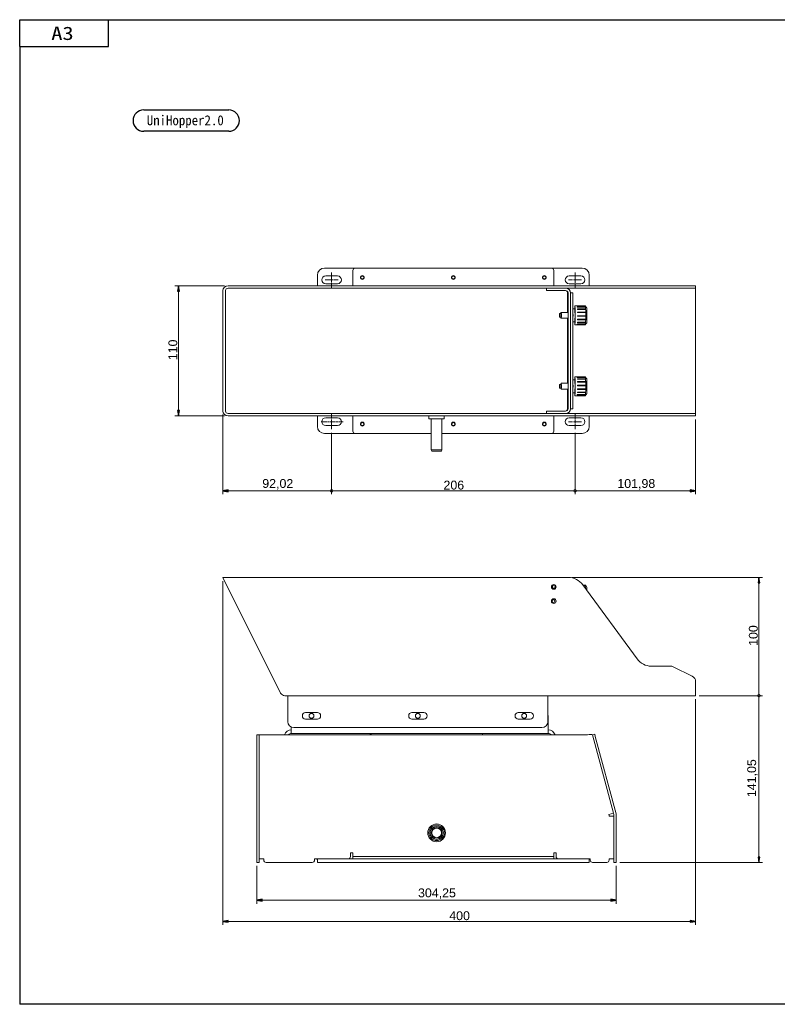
# Model space of a CAD drawing. Header units: millimetres. Extents: x 31 to 1284, y 4 to 863.
# Tile 1 of 5: x 31 to 672, y 30 to 863. Entities that reach past the tile are written whole.
import ezdxf
from ezdxf.enums import TextEntityAlignment as Align

# ---------------------------------------------------------------- set-up
doc = ezdxf.new("R2010")
doc.units = ezdxf.units.MM
doc.header["$LTSCALE"] = 3
doc.linetypes.add('CHAIN', pattern=[0.3543, 0.2362, -0.0295, 0.0591, -0.0295])
doc.linetypes.add('HIDDEN', pattern=[9.525, 6.35, -3.175])
doc.layers.get('0').update_dxf_attribs({"lineweight": 15})
for name, color, linetype, lineweight in [('2', 2, 'HIDDEN', 13), ('Dimension (ISO)', 7, 'Continuous', 25), ('Sketch Geometry (ISO)', 7, 'Continuous', 25), ('Symbol (ISO)', 7, 'Continuous', 25), ('가시적 모서리(ISO)', 7, 'Continuous', 18), ('중심 선(ISO)', 1, 'CHAIN', 15)]:
    doc.layers.add(name, color=color, linetype=linetype, lineweight=lineweight)
doc.styles.add('HALGULFONT1_239', font='BatangChe.ttf')
doc.styles.add('HC-TECH', font='arial.ttf')
doc.styles.add('Text Style149', font='BatangChe.ttf')
doc.styles.add('Text Style227', font='BatangChe.ttf')
doc.styles.add('Text Style243', font='BatangChe.ttf', dxfattribs={"width": 0.8})
doc.styles.add('Text Style266', font='BatangChe.ttf', dxfattribs={"width": 1.3})
doc.styles.add('Text Style278', font='BatangChe.ttf')
doc.styles.add('Text Style299', font='txt')
doc.styles.add('Text Style412', font='BatangChe.ttf')
doc.dimstyles.new('HC-TECH', dxfattribs={"dimscale": 3, "dimtxt": 2.5, "dimasz": 1.5, "dimexe": 1, "dimexo": 1, "dimgap": 0.3, "dimtad": 1, "dimtoh": 1, "dimrnd": 1e-08, "dimtxsty": 'HC-TECH', "dimblk": 'Filled-1', "dimcen": 0.09, "dimdle": 8, "dimclrd": 150, "dimclre": 150, "dimclrt": 196, "dimadec": 1, "dimazin": 3, "dimtfac": 0.72, "dimtmove": 0, "dimatfit": 3, "dimldrblk": 'Filled-2', "dimfxl": 0, "dimtolj": 1, "dimlwd": 5, "dimlwe": 5, "dimarcsym": 0})

# ---------------------------------------------------------------- blocks, each defined once
blk = doc.blocks.new('Title Blocks ISO')
at = {"color": 7, "linetype": 'Continuous', "lineweight": 30}
for p, q in [((42.29, 273.71), (42.29, 281.23)), ((17.2, 273.71), (42.29, 273.71))]:
    blk.add_line(p, q, dxfattribs=at)
at = {"layer": 'Sketch Geometry (ISO)'}
for p, q in [((17.2, 281.23), (415.65, 281.23)), ((17.2, 273.71), (17.2, 281.23)), ((17.2, 273.71), (17.2, 3.57)), ((52.18, 255.78), (76.18, 255.78)), ((76.18, 249.78), (52.18, 249.78)), ((242.91, 3.57), (17.2, 3.57))]:
    blk.add_line(p, q, dxfattribs=at)
for centre, start, end in [((52.18, 252.78), 90, 180), ((76.18, 252.78), 0, 90), ((52.18, 252.78), 180, 270), ((76.18, 252.78), 270, 0)]:
    blk.add_arc(centre, 3, start, end, dxfattribs=at)
for tag, height, style, p in [('TITLE', 2.79, 'Text Style278', (358.94, 44.42)), ('CATEGORY', 2, 'Text Style149', (372.42, 32.36))]:
    blk.add_attdef(tag, text='', height=height, dxfattribs=dict(style=style)).set_placement(p, align=Align.TOP_LEFT)
for tag, p, height, style in [('부품_번호_001', (372.08, 36.1), 1.99, 'Text Style412'), ('시트_수_001', (349.84, 7.16), 1.88, 'HALGULFONT1_239'), ('시트_번호_001', (360.34, 7.21), 1.88, 'HALGULFONT1_239')]:
    blk.add_attdef(tag, p, '', height=height, dxfattribs=dict(style=style))
at = {"style": 'Text Style243', "width": 0.8}
for tag, p in [('작성_날짜_001', (352.22, 16.27)), ('PROJECT_001', (379.49, 16.27))]:
    blk.add_attdef(tag, p, '', height=1.86, dxfattribs=at)
at = {"layer": '2', "style": 'Text Style266', "width": 1.3}
blk.add_text('A3', height=3.763, dxfattribs=at).set_placement((26.11, 275.51))
at = {"layer": 'Symbol (ISO)', "color": 7}
for tag, p, height, style in [('STOCK_NUMBER_001', (53.05, 251.47), 2.8, 'Text Style227'), ('STOCK_NUMBER_001', (278.26, 19.93), 2.5, 'Text Style299'), ('질량\\P3;_001', (325.39, 15.11), 2, 'Text Style149')]:
    blk.add_attdef(tag, p, '', height=height, dxfattribs=dict(at, style=style))
at = {"layer": 'Symbol (ISO)', "color": 7, "style": 'Text Style149'}
blk.add_attdef('재질', text='', height=2, dxfattribs=at).set_placement((295.49, 17.37), align=Align.TOP_LEFT)
blk = doc.blocks.new('Filled-1')
at = {"color": 0}
for p, q in [((0, 0), (-1, 0.17)), ((-1, 0.17), (-1, -0.17)), ((-1, 0), (0, 0)), ((-1, -0.17), (0, 0))]:
    blk.add_line(p, q, dxfattribs=at)
at = {"color": 0, "flags": 128}
blk.add_lwpolyline([(-1, -0.17), (0, 0)], dxfattribs=at)
at = {"color": 0}
blk.add_solid([(-1, -0.17), (0, 0), (-1, 0.17), (-1, -0.17)], dxfattribs=at)
blk = doc.blocks.new('*D20')
at = {"layer": 'Defpoints', "color": 0, "linetype": 'Continuous'}
for p in [(231.12, 150.05), (535.37, 150.05), (535.37, 118.13)]:
    blk.add_point(p, dxfattribs=at)
at = {"layer": 'Dimension (ISO)', "color": 150, "linetype": 'Continuous', "lineweight": 5}
for p, q in [((231.12, 147.05), (231.12, 115.13)), ((535.37, 147.05), (535.37, 115.13)), ((235.62, 118.13), (530.87, 118.13))]:
    blk.add_line(p, q, dxfattribs=at)
at = {"layer": 'Dimension (ISO)', "color": 150, "linetype": 'Continuous', "lineweight": 5, "xscale": 4.5, "yscale": 4.5, "zscale": 4.5, "rotation": 180}
blk.add_blockref('Filled-1', (231.12, 118.13), dxfattribs=at)
at = {"layer": 'Dimension (ISO)', "color": 150, "linetype": 'Continuous', "lineweight": 5, "xscale": 4.5, "yscale": 4.5, "zscale": 4.5}
blk.add_blockref('Filled-1', (535.37, 118.13), dxfattribs=at)
at = {"layer": 'Dimension (ISO)', "color": 196, "linetype": 'Continuous', "lineweight": 9, "insert": (367.65, 128.04), "char_height": 7.5, "attachment_point": 1, "style": 'HC-TECH'}
blk.add_mtext('\\A1;304,25', dxfattribs=at)
blk = doc.blocks.new('Filled-2')
at = {"color": 0}
for p, q in [((0, 0), (-1, 0.25)), ((-1, 0.25), (-1, -0.25)), ((-1, 0), (0, 0)), ((-1, -0.25), (0, 0))]:
    blk.add_line(p, q, dxfattribs=at)
at = {"color": 0, "flags": 128}
blk.add_lwpolyline([(-1, -0.25), (0, 0)], dxfattribs=at)
at = {"color": 0}
blk.add_solid([(-1, -0.25), (0, 0), (-1, 0.25), (-1, -0.25)], dxfattribs=at)
blk = doc.blocks.new('*D21')
at = {"layer": 'Defpoints', "color": 0, "linetype": 'Continuous'}
for p in [(202.49, 391.1), (602.49, 291.1), (202.49, 100.14)]:
    blk.add_point(p, dxfattribs=at)
at = {"layer": 'Dimension (ISO)', "color": 150, "linetype": 'Continuous', "lineweight": 5}
for p, q in [((202.49, 388.1), (202.49, 97.14)), ((602.49, 288.1), (602.49, 97.14)), ((597.99, 100.14), (206.99, 100.14))]:
    blk.add_line(p, q, dxfattribs=at)
at = {"layer": 'Dimension (ISO)', "color": 150, "linetype": 'Continuous', "lineweight": 5, "xscale": 4.5, "yscale": 4.5, "zscale": 4.5, "rotation": 180}
blk.add_blockref('Filled-1', (202.49, 100.14), dxfattribs=at)
at = {"layer": 'Dimension (ISO)', "color": 150, "linetype": 'Continuous', "lineweight": 5, "xscale": 4.5, "yscale": 4.5, "zscale": 4.5}
blk.add_blockref('Filled-1', (602.49, 100.14), dxfattribs=at)
at = {"layer": 'Dimension (ISO)', "color": 196, "linetype": 'Continuous', "lineweight": 9, "insert": (394.06, 108.7), "char_height": 7.5, "attachment_point": 1, "style": 'HC-TECH'}
blk.add_mtext('\\A1;400', dxfattribs=at)
blk = doc.blocks.new('_DotSmall')
at = {"color": 0, "linetype": 'ByBlock', "const_width": 0.5}
blk.add_lwpolyline([(-0.0625, 0, 1), (0.0625, 0, 1)], format="xyb", close=True, dxfattribs=at)
blk = doc.blocks.new('*D22')
at = {"layer": 'Defpoints', "color": 0, "linetype": 'Continuous'}
for p in [(202.49, 531.85), (294.51, 516.55), (294.51, 464.44)]:
    blk.add_point(p, dxfattribs=at)
at = {"layer": 'Dimension (ISO)', "color": 150, "linetype": 'Continuous', "lineweight": 5}
for p, q in [((202.49, 528.85), (202.49, 461.44)), ((294.51, 513.55), (294.51, 461.44)), ((206.99, 464.44), (294.51, 464.44))]:
    blk.add_line(p, q, dxfattribs=at)
at = {"layer": 'Dimension (ISO)', "color": 150, "linetype": 'Continuous', "lineweight": 5, "xscale": 4.5, "yscale": 4.5, "zscale": 4.5, "rotation": 180}
blk.add_blockref('Filled-1', (202.49, 464.44), dxfattribs=at)
at = {"layer": 'Dimension (ISO)', "color": 150, "linetype": 'Continuous', "lineweight": 5, "xscale": 4.5, "yscale": 4.5, "zscale": 4.5}
blk.add_blockref('_DotSmall', (294.51, 464.44), dxfattribs=at)
at = {"layer": 'Dimension (ISO)', "color": 196, "linetype": 'Continuous', "lineweight": 9, "insert": (235.85, 474.36), "char_height": 7.5, "attachment_point": 1, "style": 'HC-TECH'}
blk.add_mtext('\\A1;92,02', dxfattribs=at)
blk = doc.blocks.new('*D24')
at = {"layer": 'Defpoints', "color": 0, "linetype": 'Continuous'}
for p in [(294.51, 516.55), (500.51, 516.55), (500.51, 464.44)]:
    blk.add_point(p, dxfattribs=at)
at = {"layer": 'Dimension (ISO)', "color": 150, "linetype": 'Continuous', "lineweight": 5}
for p, q in [((294.51, 513.55), (294.51, 461.44)), ((500.51, 513.55), (500.51, 461.44)), ((294.51, 464.44), (500.51, 464.44))]:
    blk.add_line(p, q, dxfattribs=at)
at = {"layer": 'Dimension (ISO)', "color": 150, "linetype": 'Continuous', "lineweight": 5, "xscale": 4.5, "yscale": 4.5, "zscale": 4.5, "rotation": 180}
blk.add_blockref('_DotSmall', (294.51, 464.44), dxfattribs=at)
at = {"layer": 'Dimension (ISO)', "color": 150, "linetype": 'Continuous', "lineweight": 5, "xscale": 4.5, "yscale": 4.5, "zscale": 4.5}
blk.add_blockref('_DotSmall', (500.51, 464.44), dxfattribs=at)
at = {"layer": 'Dimension (ISO)', "color": 196, "linetype": 'Continuous', "lineweight": 9, "insert": (389.19, 473), "char_height": 7.5, "attachment_point": 1, "style": 'HC-TECH'}
blk.add_mtext('\\A1;206', dxfattribs=at)
blk = doc.blocks.new('*D25')
at = {"layer": 'Defpoints', "color": 0, "linetype": 'Continuous'}
for p in [(602.49, 527.85), (500.51, 516.55), (602.49, 464.44)]:
    blk.add_point(p, dxfattribs=at)
at = {"layer": 'Dimension (ISO)', "color": 150, "linetype": 'Continuous', "lineweight": 5}
for p, q in [((602.49, 524.85), (602.49, 461.44)), ((500.51, 513.55), (500.51, 461.44)), ((500.51, 464.44), (597.99, 464.44))]:
    blk.add_line(p, q, dxfattribs=at)
at = {"layer": 'Dimension (ISO)', "color": 150, "linetype": 'Continuous', "lineweight": 5, "xscale": 4.5, "yscale": 4.5, "zscale": 4.5, "rotation": 180}
blk.add_blockref('_DotSmall', (500.51, 464.44), dxfattribs=at)
at = {"layer": 'Dimension (ISO)', "color": 150, "linetype": 'Continuous', "lineweight": 5, "xscale": 4.5, "yscale": 4.5, "zscale": 4.5}
blk.add_blockref('Filled-1', (602.49, 464.44), dxfattribs=at)
at = {"layer": 'Dimension (ISO)', "color": 196, "linetype": 'Continuous', "lineweight": 9, "insert": (536.31, 474.36), "char_height": 7.5, "attachment_point": 1, "style": 'HC-TECH'}
blk.add_mtext('\\A1;101,98', dxfattribs=at)
blk = doc.blocks.new('*D26')
at = {"layer": 'Defpoints', "color": 0, "linetype": 'Continuous'}
for p in [(164.96, 637.85), (206.96, 637.85), (206.96, 527.85)]:
    blk.add_point(p, dxfattribs=at)
at = {"layer": 'Dimension (ISO)', "color": 150, "linetype": 'Continuous', "lineweight": 5}
for p, q in [((203.96, 637.85), (161.96, 637.85)), ((164.96, 532.35), (164.96, 633.35)), ((203.96, 527.85), (161.96, 527.85))]:
    blk.add_line(p, q, dxfattribs=at)
at = {"layer": 'Dimension (ISO)', "color": 150, "linetype": 'Continuous', "lineweight": 5, "xscale": 4.5, "yscale": 4.5, "zscale": 4.5}
for p, rotation in [((164.96, 637.85), 90), ((164.96, 527.85), 270)]:
    blk.add_blockref('Filled-1', p, dxfattribs=dict(at, rotation=rotation))
at = {"layer": 'Dimension (ISO)', "color": 196, "linetype": 'Continuous', "lineweight": 9, "insert": (156.4, 574.9), "char_height": 7.5, "attachment_point": 1, "rotation": 90, "style": 'HC-TECH'}
blk.add_mtext('\\A1;110', dxfattribs=at)
blk = doc.blocks.new('*D29')
at = {"layer": 'Defpoints', "color": 0, "linetype": 'Continuous'}
for p in [(602.49, 291.1), (656.13, 291.1), (535.37, 150.05)]:
    blk.add_point(p, dxfattribs=at)
at = {"layer": 'Dimension (ISO)', "color": 150, "linetype": 'Continuous', "lineweight": 5}
for p, q in [((605.49, 291.1), (659.13, 291.1)), ((656.13, 154.55), (656.13, 291.1)), ((538.37, 150.05), (659.13, 150.05))]:
    blk.add_line(p, q, dxfattribs=at)
at = {"layer": 'Dimension (ISO)', "color": 150, "linetype": 'Continuous', "lineweight": 5, "xscale": 4.5, "yscale": 4.5, "zscale": 4.5}
for name, p, rotation in [('_DotSmall', (656.13, 291.1), 90), ('Filled-1', (656.13, 150.05), 270)]:
    blk.add_blockref(name, p, dxfattribs=dict(at, rotation=rotation))
at = {"layer": 'Dimension (ISO)', "color": 196, "linetype": 'Continuous', "lineweight": 9, "insert": (646.21, 205.3), "char_height": 7.5, "attachment_point": 1, "rotation": 90, "style": 'HC-TECH'}
blk.add_mtext('\\A1;141,05', dxfattribs=at)
blk = doc.blocks.new('*D30')
at = {"layer": 'Defpoints', "color": 0, "linetype": 'Continuous'}
for p in [(494.89, 391.1), (656.13, 391.1), (602.49, 291.1)]:
    blk.add_point(p, dxfattribs=at)
at = {"layer": 'Dimension (ISO)', "color": 150, "linetype": 'Continuous', "lineweight": 5}
for p, q in [((497.89, 391.1), (659.13, 391.1)), ((656.13, 291.1), (656.13, 386.6)), ((605.49, 291.1), (659.13, 291.1))]:
    blk.add_line(p, q, dxfattribs=at)
at = {"layer": 'Dimension (ISO)', "color": 150, "linetype": 'Continuous', "lineweight": 5, "xscale": 4.5, "yscale": 4.5, "zscale": 4.5}
for name, p, rotation in [('Filled-1', (656.13, 391.1), 90), ('_DotSmall', (656.13, 291.1), 270)]:
    blk.add_blockref(name, p, dxfattribs=dict(at, rotation=rotation))
at = {"layer": 'Dimension (ISO)', "color": 196, "linetype": 'Continuous', "lineweight": 9, "insert": (647.57, 333.21), "char_height": 7.5, "attachment_point": 1, "rotation": 90, "style": 'HC-TECH'}
blk.add_mtext('\\A1;100', dxfattribs=at)

msp = doc.modelspace()

# ---------------------------------------------------------------- linework, layer by layer
at = {"layer": '가시적 모서리(ISO)'}
for p, q in [((288.511, 652.854), (314.511, 652.854)), ((312.511, 637.854), (312.511, 650.854)), ((480.511, 652.854), (314.511, 652.854)), ((480.511, 652.854), (506.511, 652.854)), ((482.511, 637.854), (482.511, 650.854)), ((282.511, 637.854), (282.511, 646.854)), ((289.511, 646.153), (294.453, 646.153)), ((294.568, 646.153), (299.511, 646.153)), ((495.511, 646.153), (500.453, 646.153)), ((500.568, 646.153), (505.511, 646.153)), ((512.511, 646.854), (512.511, 637.854)), ((202.488, 633.854), (202.488, 531.854)), ((204.724, 531.854), (204.724, 633.854)), ((494.886, 637.854), (206.96, 637.854)), ((206.96, 635.854), (494.886, 635.854)), ((294.453, 639.554), (289.511, 639.554)), ((299.511, 639.554), (294.568, 639.554)), ((476.216, 633.854), (476.216, 635.854)), ((476.216, 633.854), (476.216, 633.854)), ((476.528, 633.854), (476.216, 633.854)), ((478.566, 633.854), (476.528, 633.854)), ((492.563, 633.854), (478.566, 633.854)), ((494.886, 637.854), (506.983, 637.854)), ((506.983, 635.854), (494.886, 635.854)), ((500.453, 639.554), (495.511, 639.554)), ((505.511, 639.554), (500.568, 639.554)), ((506.983, 637.854), (552.993, 637.854)), ((506.983, 635.854), (552.993, 635.854)), ((565.089, 637.854), (552.993, 637.854)), ((552.993, 635.854), (565.089, 635.854)), ((565.089, 637.854), (581.307, 637.854)), ((565.089, 635.854), (581.307, 635.854)), ((581.307, 637.854), (583.543, 637.854)), ((583.543, 635.854), (581.307, 635.854)), ((599.724, 637.854), (583.543, 637.854)), ((583.543, 635.854), (599.724, 635.854)), ((599.724, 637.854), (602.488, 637.854)), ((602.488, 635.854), (599.724, 635.854)), ((602.488, 635.854), (602.488, 637.854)), ((602.488, 635.854), (602.488, 633.854)), ((602.488, 633.854), (602.488, 531.854)), ((494.174, 615.354), (494.174, 631.854)), ((494.563, 631.854), (494.563, 533.854)), ((498.523, 631.854), (496.563, 631.854)), ((496.563, 533.854), (496.563, 631.854)), ((496.563, 629.854), (496.563, 535.854)), ((498.562, 535.854), (498.562, 629.854)), ((498.668, 617.354), (498.562, 617.354)), ((500.367, 618.354), (498.668, 618.354)), ((509.366, 620.854), (500.367, 620.854)), ((502.373, 620.848), (509.372, 620.848)), ((509.381, 620.814), (502.383, 620.814)), ((502.432, 620.119), (509.431, 620.119)), ((509.439, 619.905), (502.441, 619.905)), ((502.481, 618.284), (509.48, 618.284)), ((509.486, 617.922), (502.487, 617.922)), ((488.37, 614.354), (487.37, 614.354)), ((488.37, 611.354), (487.37, 611.354)), ((488.369, 614.863), (488.859, 615.353)), ((488.369, 610.845), (488.859, 610.354)), ((494.369, 615.354), (488.86, 615.354)), ((494.369, 610.354), (488.86, 610.354)), ((494.174, 555.354), (494.174, 610.354)), ((498.668, 608.354), (498.562, 608.354)), ((509.503, 609.074), (502.504, 609.074)), ((502.508, 609.504), (509.507, 609.504)), ((502.513, 615.622), (509.512, 615.622)), ((509.515, 615.167), (502.516, 615.167)), ((502.522, 612.539), (509.521, 612.539)), ((509.521, 612.06), (502.522, 612.06)), ((500.367, 607.354), (498.668, 607.354)), ((509.366, 604.854), (500.367, 604.854)), ((509.411, 605.196), (502.412, 605.196)), ((502.421, 605.348), (509.42, 605.348)), ((509.464, 606.664), (502.466, 606.664)), ((502.473, 606.979), (509.471, 606.979)), ((500.367, 558.354), (498.668, 558.354)), ((509.366, 560.854), (500.367, 560.854)), ((502.409, 560.554), (509.408, 560.554)), ((509.417, 560.41), (502.418, 560.41)), ((502.463, 559.138), (509.462, 559.138)), ((509.469, 558.83), (502.47, 558.83)), ((488.37, 554.354), (487.37, 554.354)), ((488.37, 551.354), (487.37, 551.354)), ((488.369, 554.863), (488.859, 555.353)), ((488.369, 550.845), (488.859, 550.354)), ((494.369, 555.354), (488.86, 555.354)), ((494.369, 550.354), (488.86, 550.354)), ((494.174, 533.854), (494.174, 550.354)), ((498.668, 557.354), (498.562, 557.354)), ((502.503, 556.765), (509.501, 556.765)), ((509.506, 556.339), (502.507, 556.339)), ((509.513, 550.227), (502.514, 550.227)), ((502.517, 550.685), (509.515, 550.685)), ((502.522, 553.797), (509.52, 553.797)), ((509.521, 553.318), (502.522, 553.318)), ((498.668, 548.354), (498.562, 548.354)), ((500.367, 547.354), (498.668, 547.354)), ((509.366, 544.854), (500.367, 544.854)), ((509.375, 544.867), (502.376, 544.867)), ((502.385, 544.91), (509.384, 544.91)), ((509.434, 545.653), (502.435, 545.653)), ((502.443, 545.875), (509.442, 545.875)), ((509.482, 547.535), (502.483, 547.535)), ((502.489, 547.903), (509.488, 547.903)), ((496.563, 533.854), (498.523, 533.854)), ((494.886, 529.854), (206.96, 529.854)), ((206.96, 527.854), (494.886, 527.854)), ((282.511, 518.854), (282.511, 527.854)), ((289.511, 526.153), (294.453, 526.153)), ((294.568, 526.153), (299.511, 526.153)), ((312.511, 527.854), (312.511, 514.854)), ((376.872, 527.854), (376.872, 525.354)), ((376.872, 525.354), (389.872, 525.354)), ((378.872, 525.354), (378.872, 498.954)), ((387.872, 525.354), (387.872, 498.954)), ((389.872, 527.854), (389.872, 525.354)), ((476.216, 531.854), (476.216, 531.854)), ((476.216, 531.854), (476.216, 529.854)), ((476.216, 531.854), (476.528, 531.854)), ((476.528, 531.854), (478.566, 531.854)), ((492.563, 531.854), (478.566, 531.854)), ((482.511, 527.854), (482.511, 514.854)), ((494.886, 529.854), (506.983, 529.854)), ((506.983, 527.854), (494.886, 527.854)), ((495.511, 526.153), (500.453, 526.153)), ((500.568, 526.153), (505.511, 526.153)), ((552.993, 529.854), (506.983, 529.854)), ((552.993, 527.854), (506.983, 527.854)), ((512.511, 527.854), (512.511, 518.854)), ((565.089, 529.854), (552.993, 529.854)), ((552.993, 527.854), (565.089, 527.854)), ((581.307, 529.854), (565.089, 529.854)), ((581.307, 527.854), (565.089, 527.854)), ((581.307, 529.854), (583.543, 529.854)), ((583.543, 527.854), (581.307, 527.854)), ((599.724, 529.854), (583.543, 529.854)), ((583.543, 527.854), (599.724, 527.854)), ((599.724, 529.854), (602.488, 529.854)), ((602.488, 527.854), (599.724, 527.854)), ((602.488, 531.854), (602.488, 529.854)), ((602.488, 527.854), (602.488, 529.854)), ((294.453, 519.554), (289.511, 519.554)), ((299.511, 519.554), (294.568, 519.554)), ((500.453, 519.554), (495.511, 519.554)), ((505.511, 519.554), (500.568, 519.554)), ((314.511, 512.854), (288.511, 512.854)), ((378.872, 512.854), (314.511, 512.854)), ((480.511, 512.854), (387.872, 512.854)), ((506.511, 512.854), (480.511, 512.854)), ((378.872, 498.954), (387.872, 498.954)), ((379.272, 497.854), (378.872, 498.954)), ((387.472, 497.854), (379.272, 497.854)), ((387.472, 497.854), (387.872, 498.954)), ((202.488, 391.097), (206.96, 391.097)), ((202.488, 391.097), (251.382, 293.308)), ((206.96, 391.097), (494.886, 391.097)), ((552.993, 322.226), (506.983, 384.967)), ((509.521, 384.571), (507.24, 384.616)), ((507.463, 384.312), (509.515, 384.272)), ((509.513, 384.128), (507.57, 384.166)), ((509.513, 384.128), (509.488, 382.856)), ((509.515, 384.272), (509.513, 384.128)), ((509.521, 384.571), (509.515, 384.272)), ((508.517, 382.875), (509.488, 382.856)), ((509.482, 382.548), (508.746, 382.562)), ((509.482, 382.548), (509.463, 381.584)), ((509.488, 382.856), (509.482, 382.548)), ((510.486, 382.752), (510.438, 380.256)), ((581.307, 316.097), (565.089, 316.097)), ((583.543, 315.569), (599.724, 307.479)), ((602.488, 295.097), (602.488, 303.006)), ((602.488, 295.097), (602.488, 291.097)), ((254.96, 291.097), (602.488, 291.097)), ((257.488, 291.097), (257.488, 269.097)), ((477.488, 291.097), (477.488, 269.097)), ((272.488, 276.847), (276.961, 276.847)), ((278.014, 276.847), (282.488, 276.847)), ((362.488, 276.847), (366.961, 276.847)), ((368.014, 276.847), (372.488, 276.847)), ((452.488, 276.847), (456.961, 276.847)), ((458.014, 276.847), (462.488, 276.847)), ((276.961, 271.347), (272.488, 271.347)), ((282.488, 271.347), (278.014, 271.347)), ((366.961, 271.347), (362.488, 271.347)), ((372.488, 271.347), (368.014, 271.347)), ((456.961, 271.347), (452.488, 271.347)), ((462.488, 271.347), (458.014, 271.347)), ((477.884, 273.097), (477.884, 265.097)), ((260.307, 264.597), (260.307, 259.097)), ((477.884, 259.097), (260.307, 259.097)), ((472.488, 264.097), (262.488, 264.097)), ((422.137, 258.049), (422.137, 259.097)), ((477.884, 259.097), (477.884, 265.097)), ((517.151, 258.55), (515.24, 258.038)), ((517.151, 258.55), (517.669, 256.619)), ((233.121, 258.049), (231.121, 258.049)), ((231.121, 256.049), (231.121, 258.049)), ((231.121, 256.049), (231.121, 152.049)), ((233.121, 258.049), (233.121, 153.049)), ((233.121, 258.049), (237.121, 258.049)), ((233.121, 152.049), (233.121, 256.049)), ((511.096, 258.049), (237.121, 258.049)), ((533.043, 191.598), (515.237, 258.049)), ((535.236, 191.058), (517.669, 256.619)), ((533.043, 191.598), (529.179, 190.563)), ((533.304, 190.54), (533.022, 191.593)), ((529.179, 190.563), (529.372, 189.843)), ((529.372, 189.843), (529.372, 189.098)), ((529.372, 189.098), (533.372, 189.098)), ((533.372, 190.023), (533.372, 152.049)), ((533.372, 153.049), (533.372, 189.098)), ((535.372, 152.049), (535.372, 190.023)), ((231.121, 150.049), (231.121, 152.049)), ((231.121, 150.049), (233.121, 150.049)), ((237.121, 153.049), (233.121, 153.049)), ((233.121, 152.049), (233.121, 150.049)), ((237.121, 152.049), (237.121, 153.049)), ((278.121, 150.049), (239.121, 150.049)), ((280.121, 153.049), (280.121, 152.049)), ((280.121, 153.049), (282.511, 153.049)), ((282.511, 153.049), (288.511, 153.049)), ((282.511, 153.049), (282.511, 150.049)), ((288.511, 150.049), (282.511, 150.049)), ((506.511, 153.049), (288.511, 153.049)), ((288.511, 150.049), (506.511, 150.049)), ((310.511, 158.049), (310.511, 155.049)), ((312.511, 158.049), (310.511, 158.049)), ((312.511, 157.049), (312.511, 158.049)), ((312.511, 157.049), (312.511, 155.049)), ((314.511, 155.049), (312.511, 155.049)), ((312.511, 153.049), (312.511, 155.049)), ((480.511, 155.049), (314.511, 155.049)), ((480.511, 153.049), (314.511, 153.049)), ((482.511, 155.049), (480.511, 155.049)), ((482.511, 158.049), (482.511, 157.049)), ((484.511, 158.049), (482.511, 158.049)), ((482.511, 157.049), (482.511, 155.049)), ((482.511, 155.049), (482.511, 153.049)), ((484.511, 155.049), (484.511, 158.049)), ((506.511, 153.049), (512.511, 153.049)), ((512.511, 150.049), (506.511, 150.049)), ((512.511, 150.049), (512.511, 153.049)), ((512.511, 153.049), (513.372, 153.049)), ((513.372, 152.049), (513.372, 153.049)), ((527.372, 150.049), (515.372, 150.049)), ((529.372, 153.049), (529.372, 152.049)), ((533.372, 153.049), (529.372, 153.049)), ((533.372, 150.049), (533.372, 152.049)), ((533.372, 150.049), (535.372, 150.049)), ((535.372, 152.049), (535.372, 150.049))]:
    msp.add_line(p, q, dxfattribs=at)
for centre, radius in [((320.511, 644.854), 1.65), ((320.511, 644.854), 1.23), ((397.511, 644.854), 1.65), ((397.511, 644.854), 1.23), ((474.511, 644.854), 1.65), ((474.511, 644.854), 1.23), ((320.511, 520.854), 1.65), ((320.511, 520.854), 1.23), ((397.511, 520.854), 1.65), ((397.511, 520.854), 1.23), ((474.511, 520.854), 1.65), ((474.511, 520.854), 1.23), ((482.488, 383.097), 2), ((482.488, 383.097), 1.23), ((482.488, 371.097), 2), ((482.254, 371.099), 1.23), ((277.488, 274.097), 2.067), ((367.488, 274.097), 2.067), ((457.488, 274.097), 2.067), ((383.372, 175.049), 7.5), ((383.372, 175.049), 6.5), ((383.372, 175.049), 5.5), ((383.372, 175.049), 4.5), ((383.372, 175.049), 4.1)]:
    msp.add_circle(centre, radius, dxfattribs=at)
for centre, radius, start, end in [((288.511, 646.854), 6, 90, 180), ((314.511, 650.854), 2, 90, 180), ((480.511, 650.854), 2, 0, 90), ((506.511, 646.854), 6, 0, 90), ((289.511, 642.854), 3.3, 90, 270), ((294.511, 642.854), 3.3, 89.002596, 90.997404), ((299.511, 642.854), 3.3, 270, 90), ((495.511, 642.854), 3.3, 90, 270), ((500.511, 642.854), 3.3, 89.002596, 90.997404), ((505.511, 642.854), 3.3, 270, 90), ((294.511, 642.854), 3.3, 269.002596, 270.997404), ((500.511, 642.854), 3.3, 269.002596, 270.997404), ((289.511, 522.854), 3.299, 90, 270), ((294.511, 522.854), 3.3, 89.002596, 90.997404), ((299.511, 522.854), 3.3, 270, 90), ((495.511, 522.854), 3.3, 90, 270), ((500.511, 522.854), 3.3, 89.002596, 90.997404), ((505.511, 522.854), 3.3, 270, 90), ((288.511, 518.854), 6, 180, 270), ((294.511, 522.854), 3.3, 269.002596, 270.997404), ((500.511, 522.854), 3.3, 269.002596, 270.997404), ((506.511, 518.854), 6, 270, 0), ((314.511, 514.854), 2, 180, 270), ((480.511, 514.854), 2, 270, 0), ((494.886, 376.097), 15, 36.253838, 90), ((509.486, 382.772), 1, 358.886099, 88.886099), ((565.089, 331.097), 15, 216.253838, 270), ((581.307, 311.097), 5, 63.434949, 90), ((597.488, 303.006), 5, 0, 63.434949), ((254.96, 295.097), 4, 206.565051, 270), ((272.488, 274.097), 2.75, 90, 270), ((277.488, 274.097), 2.8, 79.155937, 100.844063), ((282.488, 274.097), 2.75, 270, 90), ((362.488, 274.097), 2.75, 90, 270), ((367.488, 274.097), 2.8, 79.155937, 100.844063), ((372.488, 274.097), 2.75, 270, 90), ((452.488, 274.097), 2.75, 90, 270), ((457.488, 274.097), 2.8, 79.155937, 100.844063), ((462.488, 274.097), 2.75, 270, 90), ((471.884, 273.097), 6, 0, 20.933834), ((262.488, 269.097), 5, 180, 270), ((277.488, 274.097), 2.8, 259.155937, 280.844063), ((367.488, 274.097), 2.8, 259.155937, 280.844063), ((457.488, 274.097), 2.8, 259.155937, 280.844063), ((472.488, 269.097), 5, 270, 0), ((260.307, 256.097), 6, 90, 161.008128), ((260.307, 256.097), 3, 90, 139.392919), ((329.957, 253.097), 6, 90, 124.36748), ((477.884, 256.097), 6, 18.991872, 90), ((477.884, 256.097), 3, 40.607081, 90), ((531.372, 190.023), 2, 0, 15), ((531.372, 190.023), 4, 0, 15), ((239.121, 152.049), 2, 180, 270), ((278.121, 152.049), 2, 270, 0), ((287.114, 156.049), 6, 210, 219.885542), ((308.511, 155.049), 2, 270, 0), ((486.511, 155.049), 2, 180, 270), ((515.372, 152.049), 2, 180, 270), ((527.372, 152.049), 2, 270, 0)]:
    msp.add_arc(centre, radius, start, end, dxfattribs=at)
for centre, major_axis, ratio, start_param, end_param in [((206.96, 633.854), (-4.472, 0), 0.8944272, 4.712389, 6.2831853), ((206.96, 633.854), (-2.236, 0), 0.8944272, 4.712389, 6.2831853), ((492.175, 631.854), (0, 2), 0.999811, 4.712389, 6.2831853), ((492.563, 631.854), (0, 4), 0.999811, 4.712389, 6.2831853), ((492.563, 631.854), (0, 2), 0.999811, 4.712389, 6.2831853), ((498.523, 629.854), (0, 2), 0.01944, 4.712389, 6.2831853), ((498.668, 612.854), (0, -5.5), 0.01944, 5.6706306, 10.0373327), ((498.668, 612.854), (0, -4.5), 0.01944, 0, 3.1415927), ((500.367, 612.854), (0, -8), 0.01944, 5.4704297, 10.2375335), ((500.367, 612.854), (0, -5.5), 0.01944, 0, 3.1415927), ((502.367, 612.854), (0, 8), 0.01944, 6.1838195, 6.2438218), ((502.367, 612.854), (0, 8), 0.01944, 5.7911204, 5.8511227), ((502.367, 612.854), (0, 8), 0.01944, 5.3984214, 5.4584236), ((509.366, 612.854), (0, 8), 0.01944, 6.2438218, 6.2831853), ((509.377, 620.835), (0, -0.24), 0.01944, 4.6580249, 4.7967542), ((509.366, 612.854), (0, 8), 0.01944, 5.8511227, 6.1838195), ((509.435, 620.015), (0, -0.24), 0.01944, 4.2653258, 5.1894533), ((509.366, 612.854), (0, 8), 0.01944, 5.4584236, 5.7911204), ((509.483, 618.105), (0, -0.24), 0.01944, 3.8726267, 5.5821524), ((509.366, 612.854), (0, 8), 0.01944, 5.0657245, 5.3984214), ((488.37, 612.854), (0, -2.009), 0.01944, 5.5551067, 10.1528566), ((488.37, 612.854), (0, -1.5), 0.01944, 0, 3.1415927), ((488.86, 612.854), (0, -2.5), 0.01944, 6.2637404, 9.4442229), ((502.367, 612.854), (0, 8), 0.01944, 4.2203241, 4.2803264), ((502.367, 612.854), (0, 8), 0.01944, 5.0057223, 5.0657245), ((502.367, 612.854), (0, 8), 0.01944, 4.6130232, 4.6730254), ((509.366, 612.854), (0, 8), 0.01944, 3.8876273, 4.2203241), ((509.505, 609.287), (0, -0.24), 0.01944, 3.5886558, 5.806121), ((509.366, 612.854), (0, 8), 0.01944, 4.2803264, 4.6130232), ((509.513, 615.396), (0, 0.24), 0.01944, 0.338335, 2.8332588), ((509.366, 612.854), (0, 8), 0.01944, 4.6730254, 5.0057223), ((509.521, 612.299), (0, 0.24), 0.01944, 0.0543641, 3.0572274), ((502.367, 612.854), (0, -8), 0.01944, 0.2933333, 0.3533355), ((502.367, 612.854), (0, 8), 0.01944, 3.827625, 3.8876273), ((509.366, 612.854), (0, -8), 0.01944, 0, 0.2933333), ((509.415, 605.268), (0, -0.24), 0.01944, 4.374054, 5.0207228), ((509.366, 612.854), (0, -8), 0.01944, 0.3533355, 0.6860324), ((509.468, 606.819), (0, -0.24), 0.01944, 3.9813549, 5.4134219), ((498.668, 552.854), (0, -5.5), 0.01944, 5.6706306, 10.0373327), ((500.367, 552.854), (0, -8), 0.01944, 5.4704297, 10.2375335), ((500.367, 552.854), (0, -5.5), 0.01944, 0, 3.1415927), ((502.367, 552.854), (0, 8), 0.01944, 5.9486011, 6.0086034), ((502.367, 552.854), (0, 8), 0.01944, 5.555902, 5.6159043), ((509.366, 552.854), (0, 8), 0.01944, 6.0086034, 6.2831853), ((509.412, 560.486), (0, -0.24), 0.01944, 4.4228065, 5.0319726), ((509.366, 552.854), (0, 8), 0.01944, 5.6159043, 5.9486011), ((509.466, 558.987), (0, -0.24), 0.01944, 4.0301074, 5.4246717), ((509.366, 552.854), (0, 8), 0.01944, 5.2232052, 5.555902), ((488.37, 552.854), (0, -2.01), 0.01944, 5.5551067, 10.1528566), ((488.37, 552.854), (0, -1.5), 0.01944, 0, 3.1415927), ((488.86, 552.854), (0, -2.5), 0.01944, 6.2637404, 9.4442229), ((498.668, 552.854), (0, -4.5), 0.01944, 0, 3.1415927), ((502.367, 552.854), (0, 8), 0.01944, 5.1632029, 5.2232052), ((502.367, 552.854), (0, 8), 0.01944, 4.3778048, 4.437807), ((502.367, 552.854), (0, 8), 0.01944, 4.7705039, 4.8305061), ((509.366, 552.854), (0, 8), 0.01944, 4.045108, 4.3778048), ((509.504, 556.554), (0, -0.24), 0.01944, 3.6374083, 5.8173708), ((509.366, 552.854), (0, 8), 0.01944, 4.8305061, 5.1632029), ((509.514, 550.455), (0, 0.24), 0.01944, 0.2895825, 2.822009), ((509.366, 552.854), (0, 8), 0.01944, 4.437807, 4.7705039), ((509.521, 553.558), (0, 0.24), 0.01944, 0.1031166, 3.0684772), ((502.367, 552.854), (0, -8), 0.01944, 0.0581149, 0.1181171), ((502.367, 552.854), (0, 8), 0.01944, 3.5924066, 3.6524089), ((502.367, 552.854), (0, 8), 0.01944, 3.9851057, 4.045108), ((509.366, 552.854), (0, -8), 0.01944, 0, 0.0581149), ((509.379, 544.885), (0, -0.24), 0.01944, 4.6092724, 4.7855044), ((509.366, 552.854), (0, -8), 0.01944, 0.1181171, 0.450814), ((509.438, 545.761), (0, -0.24), 0.01944, 4.2165733, 5.1782035), ((509.366, 552.854), (0, 8), 0.01944, 3.6524089, 3.9851057), ((509.485, 547.717), (0, -0.24), 0.01944, 3.8238742, 5.5709026), ((492.175, 533.854), (0, -2), 0.999811, 0, 1.5707963), ((492.563, 533.854), (0, -4), 0.999811, 0, 1.5707963), ((492.563, 533.854), (0, -2), 0.999811, 0, 1.5707963), ((498.523, 535.854), (0, -2), 0.01944, 0, 1.5707963), ((206.96, 531.854), (-4.472, 0), 0.8944272, 0, 1.5707963), ((206.96, 531.854), (-2.236, 0), 0.8944272, 0, 1.5707963)]:
    msp.add_ellipse(centre, major_axis=major_axis, ratio=ratio, start_param=start_param, end_param=end_param, dxfattribs=at)
for centre, major_axis in [((487.37, 612.854), (0, -1.5)), ((487.37, 552.854), (0, 1.5))]:
    msp.add_ellipse(centre, major_axis=major_axis, ratio=0.01944, dxfattribs=at)
for points, knots in [([(509.434, 605.656), (509.518, 605.662), (509.6, 605.679), (509.776, 605.735), (509.861, 605.781), (510.016, 605.886), (510.075, 605.945), (510.183, 606.068), (510.218, 606.125), (510.276, 606.228), (510.293, 606.27), (510.322, 606.346), (510.331, 606.377), (510.349, 606.443), (510.355, 606.472), (510.372, 606.561), (510.377, 606.602), (510.401, 606.825), (510.411, 607.041), (510.435, 607.698), (510.445, 608.137), (510.463, 609.154), (510.471, 609.724), (510.481, 610.949), (510.485, 611.602), (510.487, 612.928), (510.486, 613.601), (510.48, 614.899), (510.475, 615.524), (510.462, 616.664), (510.453, 617.179), (510.433, 618.054), (510.422, 618.409), (510.402, 618.817), (510.394, 618.932), (510.379, 619.091), (510.375, 619.138), (510.352, 619.25), (510.345, 619.284), (510.322, 619.359), (510.314, 619.382), (510.287, 619.451), (510.266, 619.505), (510.175, 619.648), (510.118, 619.734), (509.911, 619.899), (509.796, 619.971), (509.578, 620.034), (509.505, 620.047), (509.43, 620.052)], [5.5684714, 5.5684714, 5.5684714, 5.5684714, 5.5734174, 5.5734174, 5.5803198, 5.5803198, 5.5892933, 5.5892933, 5.6020255, 5.6020255, 5.6179228, 5.6179228, 5.6372825, 5.6372825, 5.668115, 5.668115, 5.7465357, 5.7465357, 6.060695, 6.060695, 6.398112, 6.398112, 6.7217496, 6.7217496, 7.0432755, 7.0432755, 7.3643012, 7.3643012, 7.6854397, 7.6854397, 8.0074905, 8.0074905, 8.3334649, 8.3334649, 8.5145213, 8.5145213, 8.6116329, 8.6116329, 8.6464211, 8.6464211, 8.6589082, 8.6589082, 8.6779511, 8.6779511, 8.6931749, 8.6931749, 8.7031225, 8.7031225, 8.7074866, 8.7074866, 8.7074866, 8.7074866]), ([(509.433, 545.656), (509.518, 545.662), (509.6, 545.679), (509.776, 545.735), (509.861, 545.781), (510.016, 545.886), (510.075, 545.945), (510.183, 546.068), (510.218, 546.125), (510.276, 546.228), (510.293, 546.27), (510.322, 546.346), (510.331, 546.377), (510.349, 546.443), (510.355, 546.472), (510.372, 546.561), (510.377, 546.602), (510.401, 546.825), (510.411, 547.041), (510.435, 547.698), (510.445, 548.137), (510.463, 549.154), (510.471, 549.724), (510.481, 550.949), (510.485, 551.602), (510.487, 552.928), (510.486, 553.601), (510.48, 554.899), (510.475, 555.524), (510.462, 556.664), (510.453, 557.179), (510.433, 558.054), (510.422, 558.409), (510.402, 558.817), (510.394, 558.932), (510.379, 559.091), (510.375, 559.138), (510.352, 559.25), (510.345, 559.284), (510.322, 559.359), (510.314, 559.382), (510.287, 559.451), (510.266, 559.505), (510.175, 559.648), (510.118, 559.734), (509.911, 559.899), (509.796, 559.971), (509.579, 560.033), (509.507, 560.047), (509.434, 560.052)], [3.0547933, 3.0547933, 3.0547933, 3.0547933, 3.0597422, 3.0597422, 3.0666446, 3.0666446, 3.0756182, 3.0756182, 3.0883503, 3.0883503, 3.1042476, 3.1042476, 3.1236073, 3.1236073, 3.1544398, 3.1544398, 3.2328606, 3.2328606, 3.5470198, 3.5470198, 3.8844368, 3.8844368, 4.2080744, 4.2080744, 4.5296004, 4.5296004, 4.850626, 4.850626, 5.1717646, 5.1717646, 5.4938153, 5.4938153, 5.8197897, 5.8197897, 6.0008462, 6.0008462, 6.0979577, 6.0979577, 6.1327459, 6.1327459, 6.145233, 6.145233, 6.1642759, 6.1642759, 6.1794997, 6.1794997, 6.1894474, 6.1894474, 6.1937497, 6.1937497, 6.1937497, 6.1937497]), ([(515.237, 258.049), (515.181, 258.259), (514.497, 258.301), (513.436, 258.241), (512.753, 258.203), (511.925, 258.126), (511.096, 258.049)], [0, 0, 0, 0, 0.9551001, 0.9551001, 0.9551001, 1.5707963, 1.5707963, 1.5707963, 1.5707963])]:
    msp.add_open_spline(points, degree=3, knots=knots, dxfattribs=at)
at = {"layer": '중심 선(ISO)', "ltscale": 4.05305}
for p, q in [((289.039, 642.854), (299.982, 642.854)), ((495.039, 642.854), (505.982, 642.854)), ((495.039, 522.854), (505.982, 522.854))]:
    msp.add_line(p, q, dxfattribs=at)
at = {"layer": '중심 선(ISO)', "ltscale": 4.666601}
for p, q in [((294.511, 649.153), (294.511, 636.554)), ((500.511, 636.554), (500.511, 649.153)), ((294.511, 529.153), (294.511, 516.554)), ((500.511, 516.554), (500.511, 529.153))]:
    msp.add_line(p, q, dxfattribs=at)
at = {"layer": '중심 선(ISO)', "ltscale": 6.965853}
msp.add_line((285.541, 522.854), (304.347, 522.854), dxfattribs=at)

# ---------------------------------------------------------------- block references
ref = msp.add_blockref('Title Blocks ISO', (-21.046, 19.286), dxfattribs=dict(xscale=3, yscale=3, zscale=3))
ref.add_attrib('STOCK_NUMBER_001', 'UniHopper2.0', (138.113, 773.694), dxfattribs={"layer": 'Symbol (ISO)', "color": 7, "height": 8.40191, "style": 'Text Style227'})

# ---------------------------------------------------------------- dimensions: what is measured, and where the dimension line sits
at = {"layer": 'Dimension (ISO)', "color": 150, "linetype": 'Continuous', "lineweight": 9}
for base, p1, p2, angle, override, picture, middle in [((164.96, 637.854), (206.96, 527.854), (206.96, 637.854), 90, {"dimgap": 0.3, "dimtoh": 0, "dimdec": 2, "dimtol": 0, "dimlim": 0, "dimtp": 0, "dimtm": 0, "dimtdec": 2, "dimtofl": 0, "dimatfit": 1}, '*D26', (164.96, 582.824)), ((294.511, 464.442), (202.488, 531.854), (294.511, 516.554), 180, {"dimgap": 0.3, "dimtoh": 0, "dimdec": 2, "dimblk1": 'Filled-1', "dimblk2": 'DotSmall', "dimsah": 1, "dimdle": 0, "dimtol": 0, "dimlim": 0, "dimtp": 0, "dimtm": 0, "dimtdec": 2, "dimtofl": 0, "dimatfit": 1}, '*D22', (248.469, 464.442)), ((602.488, 464.442), (500.511, 516.554), (602.488, 527.854), 180, {"dimgap": 0.3, "dimtoh": 0, "dimdec": 2, "dimblk1": 'DotSmall', "dimblk2": 'Filled-1', "dimsah": 1, "dimdle": 0, "dimtol": 0, "dimlim": 0, "dimtp": 0, "dimtm": 0, "dimtdec": 2, "dimtofl": 0, "dimatfit": 1}, '*D25', (551.529, 464.442)), ((500.511, 464.442), (294.511, 516.554), (500.511, 516.554), 180, {"dimgap": 0.3, "dimtoh": 0, "dimdec": 2, "dimblk1": 'DotSmall', "dimblk2": 'DotSmall', "dimsah": 1, "dimdle": 0, "dimtol": 0, "dimlim": 0, "dimtp": 0, "dimtm": 0, "dimtdec": 2, "dimtofl": 0, "dimatfit": 1}, '*D24', (397.541, 464.442)), ((202.488, 100.139), (602.488, 291.097), (202.488, 391.097), 180, {"dimgap": 0.3, "dimtoh": 0, "dimdec": 2, "dimtol": 0, "dimlim": 0, "dimtp": 0, "dimtm": 0, "dimtdec": 2, "dimtofl": 0, "dimatfit": 1}, '*D21', (402.488, 100.139)), ((656.126, 391.097), (602.488, 291.097), (494.886, 391.097), 90, {"dimgap": 0.3, "dimtoh": 0, "dimdec": 2, "dimblk1": 'DotSmall', "dimblk2": 'Filled-1', "dimsah": 1, "dimdle": 0, "dimtol": 0, "dimlim": 0, "dimtp": 0, "dimtm": 0, "dimtdec": 2, "dimtofl": 0, "dimatfit": 1}, '*D30', (656.126, 341.127)), ((656.126, 291.097), (535.372, 150.049), (602.488, 291.097), 90, {"dimgap": 0.3, "dimtoh": 0, "dimdec": 2, "dimblk1": 'Filled-1', "dimblk2": 'DotSmall', "dimsah": 1, "dimdle": 0, "dimtol": 0, "dimlim": 0, "dimtp": 0, "dimtm": 0, "dimtdec": 2, "dimtofl": 0, "dimatfit": 1}, '*D29', (656.126, 220.543)), ((535.372, 118.127), (231.121, 150.049), (535.372, 150.049), 180, {"dimgap": 0.3, "dimtoh": 0, "dimdec": 2, "dimtol": 0, "dimlim": 0, "dimtp": 0, "dimtm": 0, "dimtdec": 2, "dimtofl": 0, "dimatfit": 1}, '*D20', (383.246, 118.127))]:
    dim = msp.add_linear_dim(base=base, p1=p1, p2=p2, angle=angle, dimstyle='HC-TECH', override=override, dxfattribs=at)
    dim.commit()
    dim.dimension.update_dxf_attribs({"geometry": picture, "text_midpoint": middle, "dimtype": 160})

doc.saveas('drawing.dxf')
